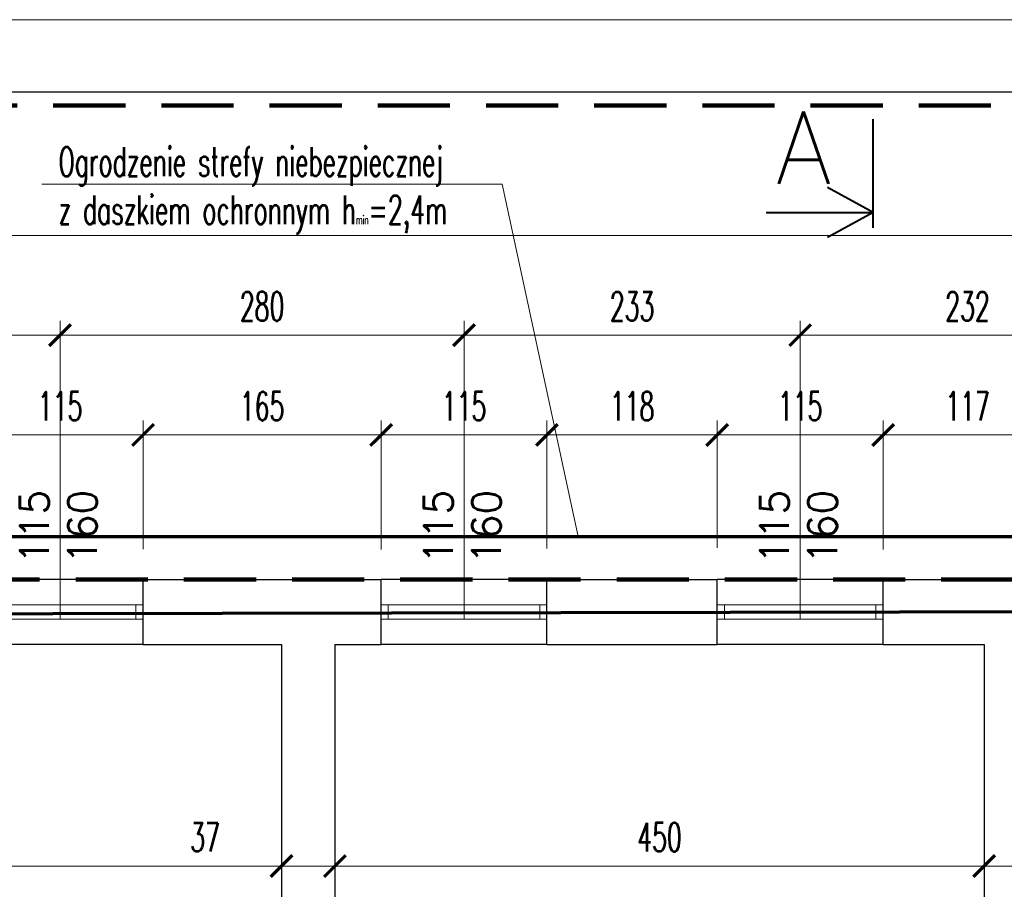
# Model space of a CAD drawing. Header units: millimetres. Extents: x 33311 to 435617, y -160714 to 185563.
# Tile 37 of 70: x 314430 to 321255, y -47943 to -41914. Entities that reach past the tile are written whole.
import ezdxf

# ---------------------------------------------------------------- set-up
doc = ezdxf.new("R2010")
doc.units = ezdxf.units.MM
doc.header["$MEASUREMENT"] = 0
doc.linetypes.add('HIDDEN2', pattern=[0.1875, 0.125, -0.0625])
doc.layers.get('Defpoints').update_dxf_attribs({"lineweight": 0})
for name, color, linetype, lineweight in [('[ 02przekrój istn', 42, 'Continuous', 30), ('[ 05widok istn', 50, 'Continuous', 30), ('[ 12stolarka istn', 211, 'Continuous', 13), ('[ 17granica', 172, 'HIDDEN2', 100), ('[ 21kreskowanie', 9, 'Continuous', 13), ('[ 22wymiarowanie', 8, 'Continuous', 13), ('[ 23kota odnośnik', 1, 'Continuous', 13), ('[ 24ramka cienka', 1, 'Continuous', 13), ('[ 25ramka gruba', 4, 'Continuous', 30), ('[070 b gruba', 6, 'Continuous', 70), ('[opisy2', 4, 'Continuous', 13)]:
    doc.layers.add(name, color=color, linetype=linetype, lineweight=lineweight)
doc.styles.add('1.100', font='simplex.shx', dxfattribs={"height": 200})
doc.styles.add('1.50d', font='simplex.shx', dxfattribs={"height": 250})
doc.styles.add('99.2', font='simplex.shx', dxfattribs={"width": 0.6, "height": 200})
doc.linetypes.add('Fence-Barbed', pattern='A,38,-12,[1,dgnlstyle-.shx,S=0.063492,R=0,X=0,Y=0],-12,38', length=100)
doc.dimstyles.new('100cm', dxfattribs={"dimtxt": 200, "dimasz": 150, "dimexe": 100, "dimexo": 300, "dimgap": 100, "dimtad": 1, "dimdec": 0, "dimlfac": 0.1, "dimzin": 11, "dimtxsty": '99.2', "dimblk": 'ARCHTICK', "dimcen": 1.5, "dimclrd": 256, "dimclre": 256, "dimclrt": 4, "dimadec": 0, "dimazin": 0, "dimtfac": 0.75, "dimtdec": 0, "dimtix": 1, "dimtmove": 2, "dimatfit": 3, "dimfxl": 1, "dimtolj": 1, "dimtzin": 11, "dimlwd": -1, "dimlwe": -1, "dimarcsym": 0})

# ---------------------------------------------------------------- blocks, each defined once
blk = doc.blocks.new('_ArchTick')
at = {"color": 0, "linetype": 'ByBlock', "const_width": 0.15, "flags": 128}
blk.add_lwpolyline([(-0.5, -0.5), (0.5, 0.5)], dxfattribs=at)
blk = doc.blocks.new('*D231')
at = {"layer": '[ 22wymiarowanie', "transparency": 16777216}
for p, q in [((320414.5, -45587.4), (320414.5, -44692.9)), ((321584.5, -45572.1), (321584.5, -44692.9)), ((321584.5, -44792.9), (320414.5, -44792.9))]:
    blk.add_line(p, q, dxfattribs=at)
at = {"layer": 'Defpoints', "color": 0, "transparency": 16777216}
for p in [(320414.5, -44792.9), (320414.5, -45887.4), (321584.5, -45872.1)]:
    blk.add_point(p, dxfattribs=at)
at = {"layer": '[ 22wymiarowanie', "transparency": 16777216, "xscale": 150, "yscale": 150, "zscale": 150, "rotation": 180}
blk.add_blockref('_ArchTick', (320414.5, -44792.9), dxfattribs=at)
at = {"layer": '[ 22wymiarowanie', "transparency": 16777216, "xscale": 150, "yscale": 150, "zscale": 150}
blk.add_blockref('_ArchTick', (321584.5, -44792.9), dxfattribs=at)
at = {"layer": '[ 22wymiarowanie', "color": 4, "transparency": 16777216, "insert": (320999.5, -44592.9), "char_height": 200, "attachment_point": 5, "style": '99.2'}
blk.add_mtext('\\A1;\\H1x;\\W0.6;117', dxfattribs=at)
blk = doc.blocks.new('*D232')
at = {"layer": '[ 22wymiarowanie', "transparency": 16777216}
for p, q in [((319264.5, -45575.9), (319264.5, -44692.9)), ((320414.5, -45587.4), (320414.5, -44692.9)), ((320414.5, -44792.9), (319264.5, -44792.9))]:
    blk.add_line(p, q, dxfattribs=at)
at = {"layer": 'Defpoints', "color": 0, "transparency": 16777216}
for p in [(319264.5, -44792.9), (319264.5, -45875.9), (320414.5, -45887.4)]:
    blk.add_point(p, dxfattribs=at)
at = {"layer": '[ 22wymiarowanie', "transparency": 16777216, "xscale": 150, "yscale": 150, "zscale": 150, "rotation": 180}
blk.add_blockref('_ArchTick', (319264.5, -44792.9), dxfattribs=at)
at = {"layer": '[ 22wymiarowanie', "transparency": 16777216, "xscale": 150, "yscale": 150, "zscale": 150}
blk.add_blockref('_ArchTick', (320414.5, -44792.9), dxfattribs=at)
at = {"layer": '[ 22wymiarowanie', "color": 4, "transparency": 16777216, "insert": (319839.5, -44592.9), "char_height": 200, "attachment_point": 5, "style": '99.2'}
blk.add_mtext('\\A1;\\H1x;\\W0.6;115', dxfattribs=at)
blk = doc.blocks.new('*D233')
at = {"layer": '[ 22wymiarowanie', "transparency": 16777216}
for p, q in [((318084.5, -45579.8), (318084.5, -44692.9)), ((319264.5, -45575.9), (319264.5, -44692.9)), ((319264.5, -44792.9), (318084.5, -44792.9))]:
    blk.add_line(p, q, dxfattribs=at)
at = {"layer": 'Defpoints', "color": 0, "transparency": 16777216}
for p in [(318084.5, -44792.9), (318084.5, -45879.8), (319264.5, -45875.9)]:
    blk.add_point(p, dxfattribs=at)
at = {"layer": '[ 22wymiarowanie', "transparency": 16777216, "xscale": 150, "yscale": 150, "zscale": 150, "rotation": 180}
blk.add_blockref('_ArchTick', (318084.5, -44792.9), dxfattribs=at)
at = {"layer": '[ 22wymiarowanie', "transparency": 16777216, "xscale": 150, "yscale": 150, "zscale": 150}
blk.add_blockref('_ArchTick', (319264.5, -44792.9), dxfattribs=at)
at = {"layer": '[ 22wymiarowanie', "color": 4, "transparency": 16777216, "insert": (318674.5, -44592.9), "char_height": 200, "attachment_point": 5, "style": '99.2'}
blk.add_mtext('\\A1;\\H1x;\\W0.6;118', dxfattribs=at)
blk = doc.blocks.new('*D234')
at = {"layer": '[ 22wymiarowanie', "transparency": 16777216}
for p, q in [((316934.5, -45587.4), (316934.5, -44692.9)), ((318084.5, -45579.8), (318084.5, -44692.9)), ((318084.5, -44792.9), (316934.5, -44792.9))]:
    blk.add_line(p, q, dxfattribs=at)
at = {"layer": 'Defpoints', "color": 0, "transparency": 16777216}
for p in [(316934.5, -44792.9), (316934.5, -45887.4), (318084.5, -45879.8)]:
    blk.add_point(p, dxfattribs=at)
at = {"layer": '[ 22wymiarowanie', "transparency": 16777216, "xscale": 150, "yscale": 150, "zscale": 150, "rotation": 180}
blk.add_blockref('_ArchTick', (316934.5, -44792.9), dxfattribs=at)
at = {"layer": '[ 22wymiarowanie', "transparency": 16777216, "xscale": 150, "yscale": 150, "zscale": 150}
blk.add_blockref('_ArchTick', (318084.5, -44792.9), dxfattribs=at)
at = {"layer": '[ 22wymiarowanie', "color": 4, "transparency": 16777216, "insert": (317509.5, -44592.9), "char_height": 200, "attachment_point": 5, "style": '99.2'}
blk.add_mtext('\\A1;\\H1x;\\W0.6;115', dxfattribs=at)
blk = doc.blocks.new('*D235')
at = {"layer": '[ 22wymiarowanie', "transparency": 16777216}
for p, q in [((315284.5, -45583.6), (315284.5, -44692.9)), ((316934.5, -45587.4), (316934.5, -44692.9)), ((316934.5, -44792.9), (315284.5, -44792.9))]:
    blk.add_line(p, q, dxfattribs=at)
at = {"layer": 'Defpoints', "color": 0, "transparency": 16777216}
for p in [(315284.5, -44792.9), (315284.5, -45883.6), (316934.5, -45887.4)]:
    blk.add_point(p, dxfattribs=at)
at = {"layer": '[ 22wymiarowanie', "transparency": 16777216, "xscale": 150, "yscale": 150, "zscale": 150, "rotation": 180}
blk.add_blockref('_ArchTick', (315284.5, -44792.9), dxfattribs=at)
at = {"layer": '[ 22wymiarowanie', "transparency": 16777216, "xscale": 150, "yscale": 150, "zscale": 150}
blk.add_blockref('_ArchTick', (316934.5, -44792.9), dxfattribs=at)
at = {"layer": '[ 22wymiarowanie', "color": 4, "transparency": 16777216, "insert": (316109.5, -44592.9), "char_height": 200, "attachment_point": 5, "style": '99.2'}
blk.add_mtext('\\A1;\\H1x;\\W0.6;165', dxfattribs=at)
blk = doc.blocks.new('*D236')
at = {"layer": '[ 22wymiarowanie', "transparency": 16777216}
for p, q in [((314134.5, -45595), (314134.5, -44692.9)), ((315284.5, -45583.6), (315284.5, -44692.9)), ((315284.5, -44792.9), (314134.5, -44792.9))]:
    blk.add_line(p, q, dxfattribs=at)
at = {"layer": 'Defpoints', "color": 0, "transparency": 16777216}
for p in [(314134.5, -44792.9), (314134.5, -45895), (315284.5, -45883.6)]:
    blk.add_point(p, dxfattribs=at)
at = {"layer": '[ 22wymiarowanie', "transparency": 16777216, "xscale": 150, "yscale": 150, "zscale": 150, "rotation": 180}
blk.add_blockref('_ArchTick', (314134.5, -44792.9), dxfattribs=at)
at = {"layer": '[ 22wymiarowanie', "transparency": 16777216, "xscale": 150, "yscale": 150, "zscale": 150}
blk.add_blockref('_ArchTick', (315284.5, -44792.9), dxfattribs=at)
at = {"layer": '[ 22wymiarowanie', "color": 4, "transparency": 16777216, "insert": (314709.5, -44592.9), "char_height": 200, "attachment_point": 5, "style": '99.2'}
blk.add_mtext('\\A1;\\H1x;\\W0.6;115', dxfattribs=at)
blk = doc.blocks.new('*D243')
at = {"layer": '[ 22wymiarowanie', "transparency": 16777216}
for p, q in [((319839.5, -45495.9), (319839.5, -44001)), ((322159.5, -45495.9), (322159.5, -44001)), ((322159.5, -44101), (319839.5, -44101))]:
    blk.add_line(p, q, dxfattribs=at)
at = {"layer": 'Defpoints', "color": 0, "transparency": 16777216}
for p in [(319839.5, -44101), (319839.5, -45795.9), (322159.5, -45795.9)]:
    blk.add_point(p, dxfattribs=at)
at = {"layer": '[ 22wymiarowanie', "transparency": 16777216, "xscale": 150, "yscale": 150, "zscale": 150, "rotation": 180}
blk.add_blockref('_ArchTick', (319839.5, -44101), dxfattribs=at)
at = {"layer": '[ 22wymiarowanie', "transparency": 16777216, "xscale": 150, "yscale": 150, "zscale": 150}
blk.add_blockref('_ArchTick', (322159.5, -44101), dxfattribs=at)
at = {"layer": '[ 22wymiarowanie', "color": 4, "transparency": 16777216, "insert": (320999.5, -43901), "char_height": 200, "attachment_point": 5, "style": '99.2'}
blk.add_mtext('\\A1;\\H1x;\\W0.6;232', dxfattribs=at)
blk = doc.blocks.new('*D244')
at = {"layer": '[ 22wymiarowanie', "transparency": 16777216}
for p, q in [((317509.5, -45495.9), (317509.5, -44001)), ((319839.5, -45495.9), (319839.5, -44001)), ((319839.5, -44101), (317509.5, -44101))]:
    blk.add_line(p, q, dxfattribs=at)
at = {"layer": 'Defpoints', "color": 0, "transparency": 16777216}
for p in [(317509.5, -44101), (317509.5, -45795.9), (319839.5, -45795.9)]:
    blk.add_point(p, dxfattribs=at)
at = {"layer": '[ 22wymiarowanie', "transparency": 16777216, "xscale": 150, "yscale": 150, "zscale": 150, "rotation": 180}
blk.add_blockref('_ArchTick', (317509.5, -44101), dxfattribs=at)
at = {"layer": '[ 22wymiarowanie', "transparency": 16777216, "xscale": 150, "yscale": 150, "zscale": 150}
blk.add_blockref('_ArchTick', (319839.5, -44101), dxfattribs=at)
at = {"layer": '[ 22wymiarowanie', "color": 4, "transparency": 16777216, "insert": (318674.5, -43901), "char_height": 200, "attachment_point": 5, "style": '99.2'}
blk.add_mtext('\\A1;\\H1x;\\W0.6;233', dxfattribs=at)
blk = doc.blocks.new('*D245')
at = {"layer": '[ 22wymiarowanie', "transparency": 16777216}
for p, q in [((314709.5, -45495.9), (314709.5, -44001)), ((317509.5, -45495.9), (317509.5, -44001)), ((317509.5, -44101), (314709.5, -44101))]:
    blk.add_line(p, q, dxfattribs=at)
at = {"layer": 'Defpoints', "color": 0, "transparency": 16777216}
for p in [(314709.5, -44101), (314709.5, -45795.9), (317509.5, -45795.9)]:
    blk.add_point(p, dxfattribs=at)
at = {"layer": '[ 22wymiarowanie', "transparency": 16777216, "xscale": 150, "yscale": 150, "zscale": 150, "rotation": 180}
blk.add_blockref('_ArchTick', (314709.5, -44101), dxfattribs=at)
at = {"layer": '[ 22wymiarowanie', "transparency": 16777216, "xscale": 150, "yscale": 150, "zscale": 150}
blk.add_blockref('_ArchTick', (317509.5, -44101), dxfattribs=at)
at = {"layer": '[ 22wymiarowanie', "color": 4, "transparency": 16777216, "insert": (316109.5, -43901), "char_height": 200, "attachment_point": 5, "style": '99.2'}
blk.add_mtext('\\A1;\\H1x;\\W0.6;280', dxfattribs=at)
blk = doc.blocks.new('*D246')
at = {"layer": '[ 22wymiarowanie', "transparency": 16777216}
for p, q in [((311974.5, -45495.9), (311974.5, -44001)), ((314709.5, -45495.9), (314709.5, -44001)), ((314709.5, -44101), (311974.5, -44101))]:
    blk.add_line(p, q, dxfattribs=at)
at = {"layer": 'Defpoints', "color": 0, "transparency": 16777216}
for p in [(311974.5, -44101), (311974.5, -45795.9), (314709.5, -45795.9)]:
    blk.add_point(p, dxfattribs=at)
at = {"layer": '[ 22wymiarowanie', "transparency": 16777216, "xscale": 150, "yscale": 150, "zscale": 150, "rotation": 180}
blk.add_blockref('_ArchTick', (311974.5, -44101), dxfattribs=at)
at = {"layer": '[ 22wymiarowanie', "transparency": 16777216, "xscale": 150, "yscale": 150, "zscale": 150}
blk.add_blockref('_ArchTick', (314709.5, -44101), dxfattribs=at)
at = {"layer": '[ 22wymiarowanie', "color": 4, "transparency": 16777216, "insert": (313342, -43901), "char_height": 200, "attachment_point": 5, "style": '99.2'}
blk.add_mtext('\\A1;\\H1x;\\W0.6;274', dxfattribs=at)
blk = doc.blocks.new('*D248')
at = {"layer": '[ 22wymiarowanie', "transparency": 16777216}
for p, q in [((311974.5, -46187.8), (311974.5, -43309)), ((332644.5, -46593.3), (332644.5, -43309)), ((332644.5, -43409), (311974.5, -43409))]:
    blk.add_line(p, q, dxfattribs=at)
at = {"layer": 'Defpoints', "color": 0, "transparency": 16777216}
for p in [(311974.5, -43409), (311974.5, -46487.8), (332644.5, -46893.3)]:
    blk.add_point(p, dxfattribs=at)
at = {"layer": '[ 22wymiarowanie', "transparency": 16777216, "xscale": 150, "yscale": 150, "zscale": 150, "rotation": 180}
blk.add_blockref('_ArchTick', (311974.5, -43409), dxfattribs=at)
at = {"layer": '[ 22wymiarowanie', "transparency": 16777216, "xscale": 150, "yscale": 150, "zscale": 150}
blk.add_blockref('_ArchTick', (332644.5, -43409), dxfattribs=at)
at = {"layer": '[ 22wymiarowanie', "color": 4, "transparency": 16777216, "insert": (322309.5, -43209), "char_height": 200, "attachment_point": 5, "style": '99.2'}
blk.add_mtext('\\A1;\\H1x;\\W0.6;2067', dxfattribs=at)
blk = doc.blocks.new('*D831')
at = {"layer": '[ 22wymiarowanie', "transparency": 16777216}
for p, q in [((316244.5, -46803.8), (316244.5, -47881.7)), ((311214.5, -49503.3), (311214.5, -47681.7)), ((311214.5, -47781.7), (316244.5, -47781.7))]:
    blk.add_line(p, q, dxfattribs=at)
at = {"layer": 'Defpoints', "color": 0, "transparency": 16777216}
for p in [(316244.5, -46503.8), (316244.5, -47781.7), (311214.5, -49803.3)]:
    blk.add_point(p, dxfattribs=at)
at = {"layer": '[ 22wymiarowanie', "transparency": 16777216, "xscale": 150, "yscale": 150, "zscale": 150, "rotation": 180}
blk.add_blockref('_ArchTick', (311214.5, -47781.7), dxfattribs=at)
at = {"layer": '[ 22wymiarowanie', "transparency": 16777216, "xscale": 150, "yscale": 150, "zscale": 150}
blk.add_blockref('_ArchTick', (316244.5, -47781.7), dxfattribs=at)
at = {"layer": '[ 22wymiarowanie', "color": 4, "transparency": 16777216, "insert": (313729.5, -47581.7), "char_height": 200, "attachment_point": 5, "style": '99.2'}
blk.add_mtext('\\A1;\\H1x;\\W0.6;503', dxfattribs=at)
blk = doc.blocks.new('*D832')
at = {"layer": '[ 22wymiarowanie', "transparency": 16777216}
for p, q in [((316614.5, -46746.9), (316614.5, -47881.7)), ((316244.5, -46803.8), (316244.5, -47881.7)), ((316244.5, -47781.7), (316094.5, -47781.7)), ((316244.5, -47781.7), (316614.5, -47781.7)), ((316614.5, -47781.7), (316764.5, -47781.7))]:
    blk.add_line(p, q, dxfattribs=at)
at = {"layer": 'Defpoints', "color": 0, "transparency": 16777216}
for p in [(316614.5, -46446.9), (316244.5, -46503.8), (316614.5, -47781.7)]:
    blk.add_point(p, dxfattribs=at)
at = {"layer": '[ 22wymiarowanie', "transparency": 16777216, "xscale": 150, "yscale": 150, "zscale": 150}
blk.add_blockref('_ArchTick', (316244.5, -47781.7), dxfattribs=at)
at = {"layer": '[ 22wymiarowanie', "transparency": 16777216, "xscale": 150, "yscale": 150, "zscale": 150, "rotation": 180}
blk.add_blockref('_ArchTick', (316614.5, -47781.7), dxfattribs=at)
at = {"layer": '[ 22wymiarowanie', "color": 4, "transparency": 16777216, "insert": (315714.7, -47581.7), "char_height": 200, "attachment_point": 5, "style": '99.2'}
blk.add_mtext('\\A1;\\H1x;\\W0.6;37', dxfattribs=at)
blk = doc.blocks.new('*D833')
at = {"layer": '[ 22wymiarowanie', "transparency": 16777216}
for p, q in [((316614.5, -46746.9), (316614.5, -47881.7)), ((321114.5, -46766.4), (321114.5, -47881.7)), ((316614.5, -47781.7), (321114.5, -47781.7))]:
    blk.add_line(p, q, dxfattribs=at)
at = {"layer": 'Defpoints', "color": 0, "transparency": 16777216}
for p in [(316614.5, -46446.9), (321114.5, -46466.4), (321114.5, -47781.7)]:
    blk.add_point(p, dxfattribs=at)
at = {"layer": '[ 22wymiarowanie', "transparency": 16777216, "xscale": 150, "yscale": 150, "zscale": 150, "rotation": 180}
blk.add_blockref('_ArchTick', (316614.5, -47781.7), dxfattribs=at)
at = {"layer": '[ 22wymiarowanie', "transparency": 16777216, "xscale": 150, "yscale": 150, "zscale": 150}
blk.add_blockref('_ArchTick', (321114.5, -47781.7), dxfattribs=at)
at = {"layer": '[ 22wymiarowanie', "color": 4, "transparency": 16777216, "insert": (318864.5, -47581.7), "char_height": 200, "attachment_point": 5, "style": '99.2'}
blk.add_mtext('\\A1;\\H1x;\\W0.6;450', dxfattribs=at)
blk = doc.blocks.new('*D834')
at = {"layer": '[ 22wymiarowanie', "transparency": 16777216}
for p, q in [((321394.5, -46710.4), (321394.5, -47881.7)), ((321114.5, -46766.4), (321114.5, -47881.7)), ((321114.5, -47781.7), (320964.5, -47781.7)), ((321114.5, -47781.7), (321394.5, -47781.7)), ((321394.5, -47781.7), (321544.5, -47781.7))]:
    blk.add_line(p, q, dxfattribs=at)
at = {"layer": 'Defpoints', "color": 0, "transparency": 16777216}
for p in [(321114.5, -46466.4), (321394.5, -46410.4), (321394.5, -47781.7)]:
    blk.add_point(p, dxfattribs=at)
at = {"layer": '[ 22wymiarowanie', "transparency": 16777216, "xscale": 150, "yscale": 150, "zscale": 150}
blk.add_blockref('_ArchTick', (321114.5, -47781.7), dxfattribs=at)
at = {"layer": '[ 22wymiarowanie', "transparency": 16777216, "xscale": 150, "yscale": 150, "zscale": 150, "rotation": 180}
blk.add_blockref('_ArchTick', (321394.5, -47781.7), dxfattribs=at)
at = {"layer": '[ 22wymiarowanie', "color": 4, "transparency": 16777216, "insert": (321501.2, -47581.7), "char_height": 200, "attachment_point": 5, "style": '99.2'}
blk.add_mtext('\\A1;\\H1x;\\W0.6;28', dxfattribs=at)

msp = doc.modelspace()

# ---------------------------------------------------------------- hatches: boundary and pattern name
at = {"layer": '[ 21kreskowanie'}
h = msp.add_hatch(dxfattribs=at)
h.set_pattern_fill('HATCH', color=256, style=0, pattern_type=2)
h.set_pattern_definition([])
h.paths.add_polyline_path([(316934.54, -46028.44), (315284.54, -46031.67), (315284.54, -45795.92), (316934.54, -45795.92)], flags=17)
h = msp.add_hatch(dxfattribs=at)
h.set_pattern_fill('HATCH', color=256, style=0, pattern_type=2)
h.set_pattern_definition([])
h.paths.add_polyline_path([(319264.54, -46023.87), (318084.54, -46026.18), (318084.54, -45795.92), (319264.54, -45795.92)], flags=17)
h = msp.add_hatch(dxfattribs=at)
h.set_pattern_fill('HATCH', color=256, style=0, pattern_type=2)
h.set_pattern_definition([])
h.paths.add_polyline_path([(321584.54, -46019.32), (320414.54, -46021.62), (320414.54, -45795.92), (321584.54, -45795.92)], flags=17)
h = msp.add_hatch(dxfattribs=at)
h.set_pattern_fill('HATCH', color=256, style=0, pattern_type=2)
h.set_pattern_definition([])
h.paths.add_polyline_path([(315284.54, -46031.67), (316934.54, -46028.44), (316934.54, -46245.92), (316614.54, -46245.92), (316614.54, -48515.92), (316244.54, -48515.92), (316244.54, -46245.92), (315284.54, -46245.92)], flags=17)
h = msp.add_hatch(dxfattribs=at)
h.set_pattern_fill('HATCH', color=256, style=0, pattern_type=2)
h.set_pattern_definition([])
h.paths.add_polyline_path([(321384.06, -47701.7), (321394.54, -47701.7), (321394.54, -51605.92), (323364.54, -51605.92), (323364.54, -51855.92), (321394.54, -51855.92), (321394.54, -53658.37), (321384.06, -53658.37), (321384.06, -53898.37), (321394.54, -53898.37), (321394.54, -56225.92), (320294.54, -56225.92), (320294.54, -55755.92), (321114.54, -55755.92), (321114.54, -50955.92), (318994.54, -50955.92), (318994.54, -51030.92), (318694.54, -51030.92), (318694.54, -50955.92), (315944.54, -50955.92), (315944.54, -50575.92), (316244.54, -50575.92), (316244.54, -50113.85), (316325.8, -50113.85), (316325.8, -49873.85), (316244.54, -49873.85), (316244.54, -49415.92), (316614.54, -49415.92), (316614.54, -50575.92), (321114.54, -50575.92), (321114.54, -46245.92), (320414.54, -46245.92), (320414.54, -46021.62), (321584.54, -46019.32), (321584.54, -46245.92), (321394.54, -46245.92), (321394.54, -47461.7), (321384.06, -47461.7)], flags=9)
h.paths.add_polyline_path([(316734.54, -50695.92), (316734.54, -50835.92), (316874.54, -50835.92), (316874.54, -50695.92)])
h.paths.add_polyline_path([(317134.54, -50835.92), (317134.54, -50695.92), (316994.54, -50695.92), (316994.54, -50835.92)])
h = msp.add_hatch(dxfattribs=at)
h.set_pattern_fill('HATCH', color=256, style=0, pattern_type=2)
h.set_pattern_definition([])
h.paths.add_polyline_path([(318084.54, -46026.18), (319264.54, -46023.87), (319264.54, -46245.92), (318084.54, -46245.92)], flags=17)

# ---------------------------------------------------------------- linework, layer by layer
at = {"layer": '[ 02przekrój istn'}
for p, q in [((315284.54, -45795.92), (316934.54, -45795.92)), ((315284.54, -46245.92), (315284.54, -45795.92)), ((316934.54, -46245.92), (316934.54, -45795.92)), ((318084.54, -45795.92), (319264.54, -45795.92)), ((318084.54, -46245.92), (318084.54, -45795.92)), ((319264.54, -46245.92), (319264.54, -45795.92)), ((320414.54, -45795.92), (321584.54, -45795.92)), ((320414.54, -46245.92), (320414.54, -45795.92)), ((315284.54, -46245.92), (316244.54, -46245.92)), ((316244.54, -46245.92), (316244.54, -48515.92)), ((316614.54, -46245.92), (316614.54, -48515.92)), ((316614.54, -46245.92), (316934.54, -46245.92)), ((318084.54, -46245.92), (319264.54, -46245.92)), ((320414.54, -46245.92), (321114.54, -46245.92)), ((321114.54, -46245.92), (321114.54, -50575.92))]:
    msp.add_line(p, q, dxfattribs=at)
at = {"layer": '[ 05widok istn'}
for p, q in [((315284.54, -45795.92), (314134.54, -45795.92)), ((318084.54, -45795.92), (316934.54, -45795.92)), ((320414.54, -45795.92), (319264.54, -45795.92)), ((315284.54, -46245.92), (314134.54, -46245.92)), ((318084.54, -46245.92), (316934.54, -46245.92)), ((320414.54, -46245.92), (319264.54, -46245.92))]:
    msp.add_line(p, q, dxfattribs=at)
at = {"layer": '[ 12stolarka istn'}
for p, q in [((315284.54, -45970.92), (314134.54, -45970.92)), ((315234.54, -46070.92), (315234.54, -45970.92)), ((318084.54, -45970.92), (316934.54, -45970.92)), ((316984.54, -46070.92), (316984.54, -45970.92)), ((318034.54, -46070.92), (318034.54, -45970.92)), ((320414.54, -45970.92), (319264.54, -45970.92)), ((319314.54, -46070.92), (319314.54, -45970.92)), ((320364.54, -46070.92), (320364.54, -45970.92)), ((315284.54, -46070.92), (314134.54, -46070.92)), ((318084.54, -46070.92), (316934.54, -46070.92)), ((320414.54, -46070.92), (319264.54, -46070.92))]:
    msp.add_line(p, q, dxfattribs=at)
at = {"layer": '[ 17granica', "ltscale": 4000}
msp.add_line((308661.84, -42508.86), (332644.54, -42508.86), dxfattribs=at)
at = {"layer": '[ 17granica', "ltscale": 4000, "elevation": 0}
msp.add_lwpolyline([(310623.62, -64881.08), (310714.54, -62655.92), (310714.54, -47055.92), (311817.87, -45795.92), (332644.54, -45795.92), (332644.54, -64881.08)], dxfattribs=at)
at = {"layer": '[ 23kota odnośnik', "lineweight": 40}
for p, q in [((320345.21, -43356.99), (320345.21, -42604.12)), ((320345.21, -43250.71), (320028.32, -43077.35)), ((319603.87, -43250.71), (320345.21, -43250.71)), ((320345.21, -43250.71), (320028.32, -43424.06))]:
    msp.add_line(p, q, dxfattribs=at)
at = {"layer": '[ 23kota odnośnik'}
for p, q in [((314709.54, -46070.92), (314709.54, -45169.08)), ((317509.54, -46070.92), (317509.54, -45169.08)), ((319839.54, -46070.92), (319839.54, -45169.08))]:
    msp.add_line(p, q, dxfattribs=at)
at = {"layer": '[ 23kota odnośnik', "extrusion": (0, -0.99193, 0.126787), "elevation": 45128.77, "flags": 128}
msp.add_lwpolyline([(314583.37, 13498.23), (317773.39, 13498.23), (318300.52, -5768.29)], dxfattribs=at)
at = {"layer": '[ 24ramka cienka', "ltscale": 2}
msp.add_3dface([(342644.54, -71613.79), (300644.54, -71613.79), (300644.54, -41913.79), (342644.54, -41913.79)], dxfattribs=at)
at = {"layer": '[ 25ramka gruba', "ltscale": 2}
for points in [[(303144.54, -42413.79), (342144.54, -42413.79), (342144.54, -71113.79), (303144.54, -71113.79)], [(342144.54, -71113.79), (303144.54, -71113.79), (303144.54, -42413.79), (342144.54, -42413.79)]]:
    msp.add_3dface(points, dxfattribs=at)
at = {"layer": '[070 b gruba', "linetype": 'Fence-Barbed', "ltscale": 10, "flags": 128}
msp.add_lwpolyline([(310414.54, -62655.92), (310414.54, -46931.66), (311850.27, -45495.92), (332264.54, -45495.92)], dxfattribs=at)
at = {"layer": '[070 b gruba', "linetype": 'Continuous', "ltscale": 50, "flags": 128}
msp.add_lwpolyline([(332264.54, -45998.39), (312309.95, -46037.5), (310994.93, -47156.03), (310928.71, -62655.92)], dxfattribs=at)

# ---------------------------------------------------------------- texts
at = {"layer": '[opisy2', "linetype": 'Continuous', "lineweight": 40, "insert": (320056.46, -42551.4), "char_height": 500, "width": 795.356, "attachment_point": 3, "style": '1.50d'}
msp.add_mtext('A', dxfattribs=at)
at = {"layer": '[opisy2', "linetype": 'Continuous', "insert": (314698.12, -42798.71, 19111.04), "char_height": 200, "attachment_point": 1, "style": '99.2'}
msp.add_mtext('\\H1x;\\W0.6;Ogrodzenie strefy niebezpiecznej \\Pz daszkiem ochronnym h{\\H0.3x;\\A0;\\S^ min;}=2,4m', dxfattribs=at)
at = {"layer": '[opisy2', "linetype": 'Continuous', "char_height": 200, "width": 314.8712, "attachment_point": 2, "rotation": 90, "style": '1.100'}
for insert in [(314431.53, -45430.04), (317231.53, -45430.04), (319561.53, -45430.04)]:
    msp.add_mtext('115\\P160', dxfattribs=dict(at, insert=insert))

# ---------------------------------------------------------------- dimensions: what is measured, and where the dimension line sits
at = {"layer": '[ 22wymiarowanie'}
for base, p1, p2, picture, middle in [((311974.54, -43409.05), (332644.54, -46893.33), (311974.54, -46487.83), '*D248', (322309.54, -43209.05)), ((311974.53778052, -44100.95598398), (314709.53778052, -45795.92136159), (311974.53778052, -45795.92136159), '*D246', (313342.03778052, -43900.95598398)), ((314709.54, -44100.96), (317509.54, -45795.92), (314709.54, -45795.92), '*D245', (316109.54, -43900.96)), ((317509.54, -44100.96), (319839.54, -45795.92), (317509.54, -45795.92), '*D244', (318674.54, -43900.96)), ((319839.54, -44100.96), (322159.54, -45795.92), (319839.54, -45795.92), '*D243', (320999.54, -43900.96)), ((314134.54, -44792.87), (315284.54, -45883.58), (314134.54, -45895.02), '*D236', (314709.54, -44592.87)), ((315284.54, -44792.87), (316934.54, -45887.39), (315284.54, -45883.58), '*D235', (316109.54, -44592.87)), ((316934.54, -44792.87), (318084.54, -45879.76), (316934.54, -45887.39), '*D234', (317509.54, -44592.87)), ((318084.54, -44792.87), (319264.54, -45875.95), (318084.54, -45879.76), '*D233', (318674.54, -44592.87)), ((319264.54, -44792.87), (320414.54, -45887.38), (319264.54, -45875.95), '*D232', (319839.54, -44592.87)), ((320414.54, -44792.87), (321584.54, -45872.12), (320414.54, -45887.38), '*D231', (320999.54, -44592.87))]:
    dim = msp.add_linear_dim(base=base, p1=p1, p2=p2, angle=180, text='\\H1x;\\W0.6;<>', dimstyle='100cm', override={"dimatfit": 1}, dxfattribs=at)
    dim.commit()
    dim.dimension.update_dxf_attribs({"geometry": picture, "text_midpoint": middle})
for base, p1, p2, picture, middle in [((316614.54, -47781.7), (316244.54, -46503.75), (316614.54, -46446.9), '*D832', (315714.72, -47581.7)), ((321394.54, -47781.7), (321114.54, -46466.41), (321394.54, -46410.44), '*D834', (321501.2, -47581.7))]:
    dim = msp.add_linear_dim(base=base, p1=p1, p2=p2, text='\\H1x;\\W0.6;<>', dimstyle='100cm', override={"dimatfit": 1}, dxfattribs=at)
    dim.commit()
    dim.dimension.update_dxf_attribs({"geometry": picture, "text_midpoint": middle, "dimtype": 160})
for base, p1, p2, picture, middle in [((321114.54, -47781.7), (316614.54, -46446.9), (321114.54, -46466.41), '*D833', (318864.54, -47581.7)), ((316244.54, -47781.7), (311214.54, -49803.31), (316244.54, -46503.75), '*D831', (313729.54, -47581.7))]:
    dim = msp.add_linear_dim(base=base, p1=p1, p2=p2, text='\\H1x;\\W0.6;<>', dimstyle='100cm', override={"dimatfit": 1}, dxfattribs=at)
    dim.commit()
    dim.dimension.update_dxf_attribs({"geometry": picture, "text_midpoint": middle})

doc.saveas('drawing.dxf')
